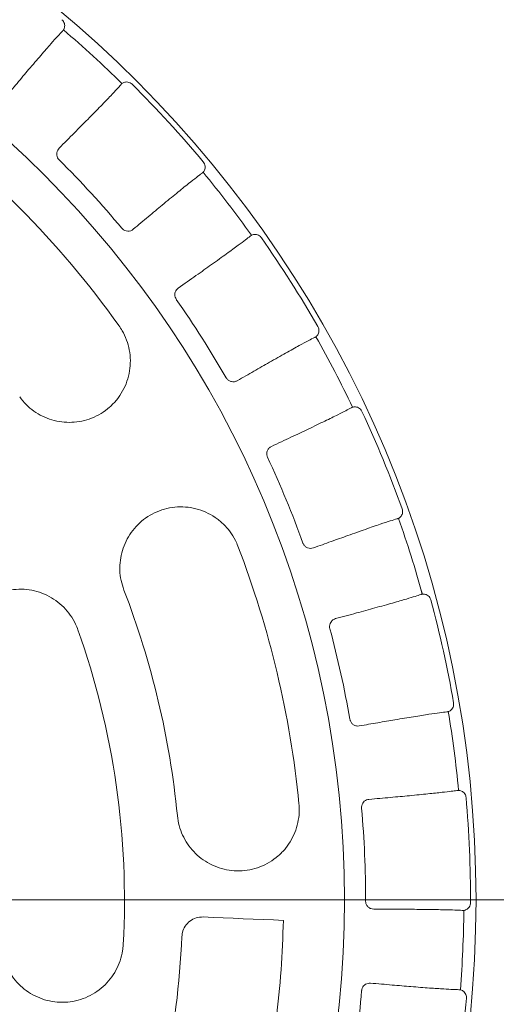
# Model space of a CAD drawing. Header units: centimetres. Extents: x -9388 to 91680, y -1419244 to 50347.
# Tile 179 of 183: x 54831 to 54890, y -681960 to -681839. Entities that reach past the tile are written whole.
import ezdxf

# ---------------------------------------------------------------- set-up
doc = ezdxf.new("R2010")
doc.units = ezdxf.units.CM
doc.layers.add('Q_kd_wpusty', color=7, linetype='Continuous', lineweight=15, true_color=0x009901)

# ---------------------------------------------------------------- blocks, each defined once
blk = doc.blocks.new('A$C674D9795')
at = {"layer": 'Q_kd_wpusty', "linetype": 'Continuous', "ltscale": 0.5}
blk.add_line((0.5, 0), (25, 0), dxfattribs=at)
blk.add_line((0.5, 0), (25, 0), dxfattribs=at)
at = {"layer": 'Q_kd_wpusty', "linetype": 'Continuous'}
for p, q in [((10.84, -0.21), (10.963, -0.215)), ((10.84, -0.21), (10.963, -0.215)), ((10.963, -0.215), (11.087, -0.22)), ((10.963, -0.215), (11.087, -0.22)), ((11.087, -0.22), (11.21, -0.225)), ((11.087, -0.22), (11.21, -0.225)), ((11.21, -0.225), (11.333, -0.231)), ((11.21, -0.225), (11.333, -0.231)), ((11.333, -0.231), (11.456, -0.236)), ((11.333, -0.231), (11.456, -0.236)), ((11.456, -0.236), (11.579, -0.241)), ((11.456, -0.236), (11.579, -0.241)), ((11.579, -0.241), (11.702, -0.246)), ((11.579, -0.241), (11.702, -0.246)), ((11.702, -0.246), (11.825, -0.251)), ((11.702, -0.246), (11.825, -0.251))]:
    blk.add_line(p, q, dxfattribs=at)
for radius in [25, 25, 14.191, 14.191, 12.574, 12.574]:
    blk.add_circle((0, 0), radius, dxfattribs=at)
for radius, start, end in [(14.042, 45.4941, 49.4706), (14.042, 45.494, 49.4707), (14.042, 45.4941, 49.4706), (14.042, 45.494, 49.4707), (14.124, 39.8629, 45.1018), (14.124, 39.8629, 45.1018), (12.074, 35.6989, 53.6989), (12.074, 35.6989, 53.6989), (12.835, 39.9408, 45.0239), (12.835, 39.9408, 45.0239), (14.042, 35.4941, 39.4706), (14.042, 35.4941, 39.4706), (14.042, 35.494, 39.4707), (14.042, 35.494, 39.4707), (14.124, 29.8629, 35.1018), (14.124, 29.8629, 35.1018), (12.835, 29.9408, 35.0239), (12.835, 29.9408, 35.0239), (14.042, 25.4941, 29.4706), (14.042, 25.494, 29.4707), (14.042, 25.4941, 29.4706), (14.042, 25.494, 29.4707), (14.124, 19.8629, 25.1018), (14.124, 19.8629, 25.1018), (12.835, 19.9408, 25.0239), (12.835, 19.9408, 25.0239), (14.042, 15.494, 19.4707), (14.042, 15.494, 19.4707), (14.042, 15.4941, 19.4706), (14.042, 15.4941, 19.4706), (12.074, 5.6068, 21.0679), (12.074, 5.6068, 21.0679), (10.574, 5.6068, 21.0679), (10.574, 5.6068, 21.0679), (14.124, 9.8629, 15.1018), (14.124, 9.8629, 15.1018), (9.874, 356.8174, 19.6025), (9.874, 356.8174, 19.6025), (12.835, 9.9408, 15.0239), (12.835, 9.9408, 15.0239), (14.042, 5.4941, 9.4706), (14.042, 5.4941, 9.4706), (14.042, 5.494, 9.4707), (14.042, 5.494, 9.4707), (14.124, 359.8629, 5.1018), (14.124, 359.8629, 5.1018), (12.835, 359.9408, 5.0239), (12.835, 359.9408, 5.0239), (14.042, 355.4941, 359.4706), (14.042, 355.4941, 359.4706), (14.042, 355.494, 359.4707), (14.042, 355.494, 359.4707), (10.588, 348.2071, 357.5676), (10.588, 348.2071, 357.5676), (12.835, 349.9408, 355.0239), (12.835, 349.9408, 355.0239), (14.124, 349.8629, 355.1018), (14.124, 349.8629, 355.1018)]:
    blk.add_arc((0, 0), radius, start, end, dxfattribs=at)
for points, knots in [([(9.105, 10.798), (9.112, 10.791), (9.126, 10.777), (9.137, 10.75), (9.141, 10.724), (9.138, 10.701), (9.132, 10.683), (9.127, 10.675), (9.125, 10.673), (9.125, 10.673)], [0, 0, 0, 0, 0.149283, 0.298683, 0.44526, 0.592081, 0.755032, 0.952729, 1, 1, 1, 1]), ([(9.105, 10.798), (9.112, 10.791), (9.126, 10.777), (9.137, 10.75), (9.141, 10.724), (9.138, 10.701), (9.132, 10.683), (9.127, 10.675), (9.125, 10.673), (9.125, 10.673)], [0, 0, 0, 0, 0.149283, 0.298683, 0.44526, 0.592081, 0.755032, 0.952729, 1, 1, 1, 1]), ([(8.402, 9.835), (8.454, 9.897), (8.558, 10.021), (8.709, 10.199), (8.852, 10.366), (8.971, 10.503), (9.061, 10.604), (9.095, 10.639), (9.112, 10.658)], [0, 0, 0, 0, 0.148796, 0.300468, 0.48122, 0.667215, 0.831652, 1, 1, 1, 1]), ([(8.402, 9.835), (8.454, 9.897), (8.558, 10.021), (8.709, 10.199), (8.852, 10.366), (8.971, 10.503), (9.061, 10.604), (9.095, 10.639), (9.112, 10.658)], [0, 0, 0, 0, 0.148796, 0.300468, 0.48122, 0.667215, 0.831652, 1, 1, 1, 1]), ([(9.125, 10.673), (9.125, 10.673), (9.125, 10.673), (9.125, 10.673), (9.125, 10.673), (9.125, 10.673), (9.125, 10.673)], [0, 0, 0, 0, 1, 1, 1, 1.000004, 1.000004, 1.000004, 1.000004]), ([(9.125, 10.673), (9.125, 10.673), (9.125, 10.673), (9.125, 10.673), (9.125, 10.673), (9.125, 10.673), (9.125, 10.673)], [0, 0, 0, 0, 1, 1, 1, 1.000004, 1.000004, 1.000004, 1.000004]), ([(9.843, 10.015), (9.846, 10.017), (9.852, 10.021), (9.874, 10.031), (9.901, 10.035), (9.929, 10.031), (9.953, 10.02), (9.965, 10.009), (9.97, 10.005)], [0, 0, 0, 0, 0.258468, 0.444786, 0.600485, 0.756653, 0.902488, 1, 1, 1, 1]), ([(9.843, 10.015), (9.846, 10.017), (9.852, 10.021), (9.874, 10.031), (9.901, 10.035), (9.929, 10.031), (9.953, 10.02), (9.965, 10.009), (9.97, 10.005)], [0, 0, 0, 0, 0.258468, 0.444786, 0.600485, 0.756653, 0.902488, 1, 1, 1, 1]), ([(9.829, 10), (9.815, 9.984), (9.786, 9.951), (9.704, 9.863), (9.586, 9.742), (9.434, 9.586), (9.261, 9.412), (9.135, 9.285), (9.071, 9.221)], [0, 0, 0, 0, 0.149732, 0.302395, 0.483165, 0.669178, 0.832668, 1, 1, 1, 1]), ([(9.829, 10), (9.815, 9.984), (9.786, 9.951), (9.704, 9.863), (9.586, 9.742), (9.434, 9.586), (9.261, 9.412), (9.135, 9.285), (9.071, 9.221)], [0, 0, 0, 0, 0.149732, 0.302395, 0.483165, 0.669178, 0.832668, 1, 1, 1, 1]), ([(9.843, 10.014), (9.843, 10.014), (9.843, 10.014), (9.843, 10.015), (9.843, 10.015), (9.843, 10.014), (9.843, 10.014)], [0, 0, 0, 0, 1, 1, 1, 1.000004, 1.000004, 1.000004, 1.000004]), ([(9.843, 10.014), (9.843, 10.014), (9.843, 10.014), (9.843, 10.015), (9.843, 10.015), (9.843, 10.014), (9.843, 10.014)], [0, 0, 0, 0, 1, 1, 1, 1.000004, 1.000004, 1.000004, 1.000004]), ([(9.072, 9.079), (9.065, 9.088), (9.051, 9.104), (9.042, 9.135), (9.042, 9.167), (9.052, 9.198), (9.065, 9.214), (9.071, 9.221)], [0, 0, 0, 0, 0.193212, 0.386197, 0.585284, 0.798595, 1, 1, 1, 1]), ([(9.072, 9.079), (9.065, 9.088), (9.051, 9.104), (9.042, 9.135), (9.042, 9.167), (9.052, 9.198), (9.065, 9.214), (9.071, 9.221)], [0, 0, 0, 0, 0.193212, 0.386197, 0.585284, 0.798595, 1, 1, 1, 1]), ([(10.842, 9.053), (10.847, 9.045), (10.859, 9.029), (10.865, 9), (10.864, 8.974), (10.857, 8.952), (10.848, 8.935), (10.842, 8.928), (10.84, 8.927), (10.84, 8.926)], [0, 0, 0, 0, 0.14928, 0.298682, 0.44526, 0.592082, 0.755033, 0.952729, 1, 1, 1, 1]), ([(10.842, 9.053), (10.847, 9.045), (10.859, 9.029), (10.865, 9), (10.864, 8.974), (10.857, 8.952), (10.848, 8.935), (10.842, 8.928), (10.84, 8.927), (10.84, 8.926)], [0, 0, 0, 0, 0.14928, 0.298682, 0.44526, 0.592082, 0.755033, 0.952729, 1, 1, 1, 1]), ([(9.982, 8.227), (10.044, 8.279), (10.17, 8.385), (10.35, 8.534), (10.52, 8.674), (10.66, 8.787), (10.765, 8.87), (10.804, 8.899), (10.824, 8.913)], [0, 0, 0, 0, 0.150333, 0.303635, 0.484387, 0.670381, 0.83329, 1, 1, 1, 1]), ([(9.982, 8.227), (10.044, 8.279), (10.17, 8.385), (10.35, 8.534), (10.52, 8.674), (10.66, 8.787), (10.765, 8.87), (10.804, 8.899), (10.824, 8.913)], [0, 0, 0, 0, 0.150333, 0.303635, 0.484387, 0.670381, 0.83329, 1, 1, 1, 1]), ([(10.84, 8.926), (10.84, 8.926), (10.84, 8.926), (10.839, 8.926), (10.839, 8.926), (10.84, 8.926), (10.84, 8.926)], [0, 0, 0, 0, 1, 1, 1, 1.000004, 1.000004, 1.000004, 1.000004]), ([(10.84, 8.926), (10.84, 8.926), (10.84, 8.926), (10.839, 8.926), (10.839, 8.926), (10.84, 8.926), (10.84, 8.926)], [0, 0, 0, 0, 1, 1, 1, 1.000004, 1.000004, 1.000004, 1.000004]), ([(9.982, 8.227), (9.972, 8.22), (9.952, 8.207), (9.915, 8.202), (9.879, 8.209), (9.854, 8.225), (9.844, 8.237), (9.841, 8.24)], [0, 0, 0, 0, 0.240565, 0.481597, 0.7087, 0.916757, 1, 1, 1, 1]), ([(9.982, 8.227), (9.972, 8.22), (9.952, 8.207), (9.915, 8.202), (9.879, 8.209), (9.854, 8.225), (9.844, 8.237), (9.841, 8.24)], [0, 0, 0, 0, 0.240565, 0.481597, 0.7087, 0.916757, 1, 1, 1, 1]), ([(11.416, 8.141), (11.399, 8.128), (11.365, 8.1), (11.269, 8.029), (11.132, 7.929), (10.955, 7.802), (10.755, 7.66), (10.609, 7.558), (10.535, 7.506)], [0, 0, 0, 0, 0.149732, 0.302395, 0.483165, 0.669178, 0.832668, 1, 1, 1, 1]), ([(11.416, 8.141), (11.399, 8.128), (11.365, 8.1), (11.269, 8.029), (11.132, 7.929), (10.955, 7.802), (10.755, 7.66), (10.609, 7.558), (10.535, 7.506)], [0, 0, 0, 0, 0.149732, 0.302395, 0.483165, 0.669178, 0.832668, 1, 1, 1, 1]), ([(11.432, 8.153), (11.433, 8.153), (11.433, 8.153), (11.433, 8.153), (11.433, 8.153), (11.432, 8.153), (11.432, 8.153)], [0, 0, 0, 0, 1, 1, 1, 1.000004, 1.000004, 1.000004, 1.000004]), ([(11.432, 8.153), (11.433, 8.153), (11.433, 8.153), (11.433, 8.153), (11.433, 8.153), (11.432, 8.153), (11.432, 8.153)], [0, 0, 0, 0, 1, 1, 1, 1.000004, 1.000004, 1.000004, 1.000004]), ([(11.433, 8.153), (11.436, 8.155), (11.442, 8.158), (11.466, 8.164), (11.493, 8.163), (11.52, 8.155), (11.542, 8.139), (11.552, 8.127), (11.556, 8.122)], [0, 0, 0, 0, 0.258468, 0.444789, 0.600485, 0.756653, 0.902491, 1, 1, 1, 1]), ([(11.433, 8.153), (11.436, 8.155), (11.442, 8.158), (11.466, 8.164), (11.493, 8.163), (11.52, 8.155), (11.542, 8.139), (11.552, 8.127), (11.556, 8.122)], [0, 0, 0, 0, 0.258468, 0.444789, 0.600485, 0.756653, 0.902491, 1, 1, 1, 1]), ([(10.511, 7.366), (10.505, 7.375), (10.495, 7.394), (10.491, 7.426), (10.496, 7.458), (10.511, 7.486), (10.527, 7.5), (10.535, 7.506)], [0, 0, 0, 0, 0.193211, 0.386198, 0.585284, 0.798598, 1, 1, 1, 1]), ([(10.511, 7.366), (10.505, 7.375), (10.495, 7.394), (10.491, 7.426), (10.496, 7.458), (10.511, 7.486), (10.527, 7.5), (10.535, 7.506)], [0, 0, 0, 0, 0.193211, 0.386198, 0.585284, 0.798598, 1, 1, 1, 1]), ([(8.587, 6.17), (8.613, 6.138), (8.664, 6.073), (8.76, 5.994), (8.866, 5.931), (8.982, 5.886), (9.103, 5.86), (9.228, 5.855), (9.352, 5.871), (9.473, 5.907), (9.588, 5.964), (9.692, 6.04), (9.782, 6.134), (9.855, 6.242), (9.908, 6.361), (9.94, 6.488), (9.95, 6.618), (9.937, 6.746), (9.903, 6.869), (9.857, 6.969), (9.819, 7.025), (9.805, 7.046)], [0, 0, 0, 0, 0.051863, 0.103728, 0.155562, 0.2074, 0.259905, 0.312417, 0.366222, 0.42003, 0.475168, 0.530307, 0.586182, 0.642052, 0.697703, 0.753346, 0.807845, 0.862337, 0.915375, 0.968411, 1, 1, 1, 1]), ([(8.587, 6.17), (8.613, 6.138), (8.664, 6.073), (8.76, 5.994), (8.866, 5.931), (8.982, 5.886), (9.103, 5.86), (9.228, 5.855), (9.352, 5.871), (9.473, 5.907), (9.588, 5.964), (9.692, 6.04), (9.782, 6.134), (9.855, 6.242), (9.908, 6.361), (9.94, 6.488), (9.95, 6.618), (9.937, 6.746), (9.903, 6.869), (9.857, 6.969), (9.819, 7.025), (9.805, 7.046)], [0, 0, 0, 0, 0.051863, 0.103728, 0.155562, 0.2074, 0.259905, 0.312417, 0.366222, 0.42003, 0.475168, 0.530307, 0.586182, 0.642052, 0.697703, 0.753346, 0.807845, 0.862337, 0.915375, 0.968411, 1, 1, 1, 1]), ([(12.249, 7.033), (12.253, 7.024), (12.261, 7.006), (12.263, 6.977), (12.257, 6.951), (12.247, 6.93), (12.235, 6.916), (12.228, 6.91), (12.226, 6.909), (12.225, 6.908)], [0, 0, 0, 0, 0.149279, 0.298681, 0.445257, 0.59208, 0.755032, 0.952728, 1, 1, 1, 1]), ([(12.249, 7.033), (12.253, 7.024), (12.261, 7.006), (12.263, 6.977), (12.257, 6.951), (12.247, 6.93), (12.235, 6.916), (12.228, 6.91), (12.226, 6.909), (12.225, 6.908)], [0, 0, 0, 0, 0.149279, 0.298681, 0.445257, 0.59208, 0.755032, 0.952728, 1, 1, 1, 1]), ([(11.259, 6.369), (11.328, 6.408), (11.468, 6.489), (11.669, 6.604), (11.861, 6.712), (12.02, 6.8), (12.14, 6.865), (12.185, 6.887), (12.207, 6.898)], [0, 0, 0, 0, 0.147689, 0.298189, 0.478942, 0.664937, 0.830472, 1, 1, 1, 1]), ([(11.259, 6.369), (11.328, 6.408), (11.468, 6.489), (11.669, 6.604), (11.861, 6.712), (12.02, 6.8), (12.14, 6.865), (12.185, 6.887), (12.207, 6.898)], [0, 0, 0, 0, 0.147689, 0.298189, 0.478942, 0.664937, 0.830472, 1, 1, 1, 1]), ([(12.225, 6.908), (12.225, 6.908), (12.225, 6.908), (12.225, 6.908), (12.225, 6.908), (12.225, 6.908), (12.225, 6.908)], [0, 0, 0, 0, 1, 1, 1, 1.000004, 1.000004, 1.000004, 1.000004]), ([(12.225, 6.908), (12.225, 6.908), (12.225, 6.908), (12.225, 6.908), (12.225, 6.908), (12.225, 6.908), (12.225, 6.908)], [0, 0, 0, 0, 1, 1, 1, 1.000004, 1.000004, 1.000004, 1.000004]), ([(11.259, 6.369), (11.248, 6.364), (11.226, 6.354), (11.188, 6.355), (11.155, 6.369), (11.133, 6.389), (11.124, 6.402), (11.122, 6.406)], [0, 0, 0, 0, 0.240566, 0.481598, 0.708701, 0.91676, 1, 1, 1, 1]), ([(11.259, 6.369), (11.248, 6.364), (11.226, 6.354), (11.188, 6.355), (11.155, 6.369), (11.133, 6.389), (11.124, 6.402), (11.122, 6.406)], [0, 0, 0, 0, 0.240566, 0.481598, 0.708701, 0.91676, 1, 1, 1, 1]), ([(12.674, 6.044), (12.675, 6.044), (12.675, 6.044), (12.675, 6.044), (12.675, 6.044), (12.674, 6.044), (12.674, 6.044)], [0, 0, 0, 0, 1, 1, 1, 1.000004, 1.000004, 1.000004, 1.000004]), ([(12.674, 6.044), (12.675, 6.044), (12.675, 6.044), (12.675, 6.044), (12.675, 6.044), (12.674, 6.044), (12.674, 6.044)], [0, 0, 0, 0, 1, 1, 1, 1.000004, 1.000004, 1.000004, 1.000004]), ([(12.675, 6.044), (12.679, 6.045), (12.685, 6.048), (12.71, 6.049), (12.736, 6.044), (12.761, 6.03), (12.78, 6.012), (12.787, 5.998), (12.79, 5.992)], [0, 0, 0, 0, 0.258468, 0.444789, 0.600483, 0.756654, 0.902486, 1, 1, 1, 1]), ([(12.675, 6.044), (12.679, 6.045), (12.685, 6.048), (12.71, 6.049), (12.736, 6.044), (12.761, 6.03), (12.78, 6.012), (12.787, 5.998), (12.79, 5.992)], [0, 0, 0, 0, 0.258468, 0.444789, 0.600483, 0.756654, 0.902486, 1, 1, 1, 1]), ([(12.656, 6.035), (12.637, 6.025), (12.599, 6.004), (12.492, 5.95), (12.34, 5.876), (12.144, 5.781), (11.922, 5.676), (11.76, 5.601), (11.678, 5.563)], [0, 0, 0, 0, 0.149732, 0.302395, 0.483165, 0.669178, 0.832668, 1, 1, 1, 1]), ([(12.656, 6.035), (12.637, 6.025), (12.599, 6.004), (12.492, 5.95), (12.34, 5.876), (12.144, 5.781), (11.922, 5.676), (11.76, 5.601), (11.678, 5.563)], [0, 0, 0, 0, 0.149732, 0.302395, 0.483165, 0.669178, 0.832668, 1, 1, 1, 1]), ([(11.63, 5.429), (11.626, 5.439), (11.619, 5.459), (11.621, 5.492), (11.632, 5.522), (11.652, 5.547), (11.669, 5.558), (11.678, 5.563)], [0, 0, 0, 0, 0.193212, 0.386196, 0.585283, 0.798594, 1, 1, 1, 1]), ([(11.63, 5.429), (11.626, 5.439), (11.619, 5.459), (11.621, 5.492), (11.632, 5.522), (11.652, 5.547), (11.669, 5.558), (11.678, 5.563)], [0, 0, 0, 0, 0.193212, 0.386196, 0.585283, 0.798594, 1, 1, 1, 1]), ([(9.867, 3.801), (9.854, 3.84), (9.828, 3.919), (9.814, 4.043), (9.82, 4.166), (9.845, 4.287), (9.891, 4.402), (9.955, 4.51), (10.036, 4.605), (10.133, 4.687), (10.243, 4.751), (10.364, 4.797), (10.492, 4.821), (10.622, 4.823), (10.751, 4.802), (10.875, 4.759), (10.988, 4.696), (11.089, 4.615), (11.173, 4.519), (11.231, 4.426), (11.257, 4.364), (11.267, 4.34)], [0, 0, 0, 0, 0.051863, 0.103729, 0.155562, 0.2074, 0.259905, 0.312418, 0.366222, 0.420031, 0.475168, 0.530307, 0.586182, 0.642052, 0.697703, 0.753347, 0.807845, 0.862337, 0.915376, 0.968411, 1, 1, 1, 1]), ([(9.867, 3.801), (9.854, 3.84), (9.828, 3.919), (9.814, 4.043), (9.82, 4.166), (9.845, 4.287), (9.891, 4.402), (9.955, 4.51), (10.036, 4.605), (10.133, 4.687), (10.243, 4.751), (10.364, 4.797), (10.492, 4.821), (10.622, 4.823), (10.751, 4.802), (10.875, 4.759), (10.988, 4.696), (11.089, 4.615), (11.173, 4.519), (11.231, 4.426), (11.257, 4.364), (11.267, 4.34)], [0, 0, 0, 0, 0.051863, 0.103729, 0.155562, 0.2074, 0.259905, 0.312418, 0.366222, 0.420031, 0.475168, 0.530307, 0.586182, 0.642052, 0.697703, 0.753347, 0.807845, 0.862337, 0.915376, 0.968411, 1, 1, 1, 1]), ([(13.284, 4.799), (13.287, 4.789), (13.292, 4.77), (13.288, 4.741), (13.278, 4.717), (13.264, 4.699), (13.25, 4.686), (13.242, 4.682), (13.24, 4.681), (13.239, 4.681)], [0, 0, 0, 0, 0.149279, 0.298682, 0.445258, 0.59208, 0.755032, 0.952729, 1, 1, 1, 1]), ([(13.284, 4.799), (13.287, 4.789), (13.292, 4.77), (13.288, 4.741), (13.278, 4.717), (13.264, 4.699), (13.25, 4.686), (13.242, 4.682), (13.24, 4.681), (13.239, 4.681)], [0, 0, 0, 0, 0.149279, 0.298682, 0.445258, 0.59208, 0.755032, 0.952729, 1, 1, 1, 1]), ([(12.194, 4.317), (12.268, 4.344), (12.417, 4.398), (12.634, 4.475), (12.841, 4.549), (13.015, 4.609), (13.147, 4.652), (13.195, 4.667), (13.22, 4.674)], [0, 0, 0, 0, 0.145541, 0.29377, 0.474523, 0.660519, 0.828184, 1, 1, 1, 1]), ([(12.194, 4.317), (12.268, 4.344), (12.417, 4.398), (12.634, 4.475), (12.841, 4.549), (13.015, 4.609), (13.147, 4.652), (13.195, 4.667), (13.22, 4.674)], [0, 0, 0, 0, 0.145541, 0.29377, 0.474523, 0.660519, 0.828184, 1, 1, 1, 1]), ([(13.239, 4.681), (13.239, 4.681), (13.239, 4.68), (13.239, 4.68), (13.239, 4.68), (13.239, 4.681), (13.239, 4.681)], [0, 0, 0, 0, 1, 1, 1, 1.000004, 1.000004, 1.000004, 1.000004]), ([(13.239, 4.681), (13.239, 4.681), (13.239, 4.68), (13.239, 4.68), (13.239, 4.68), (13.239, 4.681), (13.239, 4.681)], [0, 0, 0, 0, 1, 1, 1, 1.000004, 1.000004, 1.000004, 1.000004]), ([(12.194, 4.317), (12.182, 4.314), (12.159, 4.308), (12.122, 4.316), (12.091, 4.335), (12.073, 4.358), (12.067, 4.373), (12.065, 4.377)], [0, 0, 0, 0, 0.240567, 0.481597, 0.708704, 0.916759, 1, 1, 1, 1]), ([(12.194, 4.317), (12.182, 4.314), (12.159, 4.308), (12.122, 4.316), (12.091, 4.335), (12.073, 4.358), (12.067, 4.373), (12.065, 4.377)], [0, 0, 0, 0, 0.240567, 0.481597, 0.708704, 0.916759, 1, 1, 1, 1]), ([(7.889, 2.809), (7.877, 2.849), (7.853, 2.929), (7.842, 3.054), (7.851, 3.178), (7.881, 3.3), (7.93, 3.415), (7.998, 3.52), (8.083, 3.613), (8.183, 3.692), (8.295, 3.752), (8.416, 3.793), (8.544, 3.813), (8.673, 3.811), (8.8, 3.786), (8.921, 3.741), (9.032, 3.675), (9.13, 3.593), (9.211, 3.495), (9.268, 3.4), (9.293, 3.337), (9.302, 3.313)], [0, 0, 0, 0, 0.05251, 0.105021, 0.15751, 0.210003, 0.262947, 0.315895, 0.369663, 0.423434, 0.478083, 0.532733, 0.587819, 0.642903, 0.697838, 0.75277, 0.806961, 0.861149, 0.914416, 0.967682, 1, 1, 1, 1]), ([(7.889, 2.809), (7.877, 2.849), (7.853, 2.929), (7.842, 3.054), (7.851, 3.178), (7.881, 3.3), (7.93, 3.415), (7.998, 3.52), (8.083, 3.613), (8.183, 3.692), (8.295, 3.752), (8.416, 3.793), (8.544, 3.813), (8.673, 3.811), (8.8, 3.786), (8.921, 3.741), (9.032, 3.675), (9.13, 3.593), (9.211, 3.495), (9.268, 3.4), (9.293, 3.337), (9.302, 3.313)], [0, 0, 0, 0, 0.05251, 0.105021, 0.15751, 0.210003, 0.262947, 0.315895, 0.369663, 0.423434, 0.478083, 0.532733, 0.587819, 0.642903, 0.697838, 0.75277, 0.806961, 0.861149, 0.914416, 0.967682, 1, 1, 1, 1]), ([(13.512, 3.746), (13.492, 3.739), (13.45, 3.725), (13.335, 3.69), (13.173, 3.643), (12.963, 3.585), (12.726, 3.52), (12.554, 3.474), (12.467, 3.45)], [0, 0, 0, 0, 0.149732, 0.302395, 0.483165, 0.669178, 0.832668, 1, 1, 1, 1]), ([(13.512, 3.746), (13.492, 3.739), (13.45, 3.725), (13.335, 3.69), (13.173, 3.643), (12.963, 3.585), (12.726, 3.52), (12.554, 3.474), (12.467, 3.45)], [0, 0, 0, 0, 0.149732, 0.302395, 0.483165, 0.669178, 0.832668, 1, 1, 1, 1]), ([(13.531, 3.751), (13.532, 3.751), (13.532, 3.751), (13.532, 3.751), (13.532, 3.751), (13.531, 3.751), (13.531, 3.751)], [0, 0, 0, 0, 1, 1, 1, 1.000004, 1.000004, 1.000004, 1.000004]), ([(13.531, 3.751), (13.532, 3.751), (13.532, 3.751), (13.532, 3.751), (13.532, 3.751), (13.531, 3.751), (13.531, 3.751)], [0, 0, 0, 0, 1, 1, 1, 1.000004, 1.000004, 1.000004, 1.000004]), ([(13.532, 3.751), (13.536, 3.752), (13.543, 3.753), (13.567, 3.75), (13.592, 3.74), (13.614, 3.723), (13.629, 3.701), (13.635, 3.686), (13.637, 3.68)], [0, 0, 0, 0, 0.258469, 0.444791, 0.600485, 0.756655, 0.902489, 1, 1, 1, 1]), ([(13.532, 3.751), (13.536, 3.752), (13.543, 3.753), (13.567, 3.75), (13.592, 3.74), (13.614, 3.723), (13.629, 3.701), (13.635, 3.686), (13.637, 3.68)], [0, 0, 0, 0, 0.258469, 0.444791, 0.600485, 0.756655, 0.902489, 1, 1, 1, 1]), ([(12.396, 3.327), (12.394, 3.338), (12.391, 3.359), (12.398, 3.39), (12.414, 3.418), (12.438, 3.44), (12.457, 3.447), (12.467, 3.45)], [0, 0, 0, 0, 0.19321, 0.386195, 0.585283, 0.798593, 1, 1, 1, 1]), ([(12.396, 3.327), (12.394, 3.338), (12.391, 3.359), (12.398, 3.39), (12.414, 3.418), (12.438, 3.44), (12.457, 3.447), (12.467, 3.45)], [0, 0, 0, 0, 0.19321, 0.386195, 0.585283, 0.798593, 1, 1, 1, 1]), ([(13.916, 2.419), (13.916, 2.41), (13.918, 2.39), (13.91, 2.362), (13.896, 2.34), (13.879, 2.324), (13.862, 2.314), (13.854, 2.311), (13.851, 2.311), (13.851, 2.311)], [0, 0, 0, 0, 0.149281, 0.298681, 0.445258, 0.59208, 0.755032, 0.952728, 1, 1, 1, 1]), ([(13.916, 2.419), (13.916, 2.41), (13.918, 2.39), (13.91, 2.362), (13.896, 2.34), (13.879, 2.324), (13.862, 2.314), (13.854, 2.311), (13.851, 2.311), (13.851, 2.311)], [0, 0, 0, 0, 0.149281, 0.298681, 0.445258, 0.59208, 0.755032, 0.952728, 1, 1, 1, 1]), ([(12.758, 2.134), (12.835, 2.147), (12.989, 2.174), (13.215, 2.213), (13.432, 2.249), (13.615, 2.278), (13.754, 2.298), (13.805, 2.304), (13.831, 2.307)], [0, 0, 0, 0, 0.143659, 0.289899, 0.470653, 0.65665, 0.826176, 1, 1, 1, 1]), ([(12.758, 2.134), (12.835, 2.147), (12.989, 2.174), (13.215, 2.213), (13.432, 2.249), (13.615, 2.278), (13.754, 2.298), (13.805, 2.304), (13.831, 2.307)], [0, 0, 0, 0, 0.143659, 0.289899, 0.470653, 0.65665, 0.826176, 1, 1, 1, 1]), ([(13.851, 2.311), (13.851, 2.31), (13.85, 2.31), (13.85, 2.31), (13.85, 2.31), (13.851, 2.311), (13.851, 2.311)], [0, 0, 0, 0, 1, 1, 1, 1.000004, 1.000004, 1.000004, 1.000004]), ([(13.851, 2.311), (13.851, 2.31), (13.85, 2.31), (13.85, 2.31), (13.85, 2.31), (13.851, 2.311), (13.851, 2.311)], [0, 0, 0, 0, 1, 1, 1, 1.000004, 1.000004, 1.000004, 1.000004]), ([(12.758, 2.134), (12.746, 2.133), (12.722, 2.131), (12.687, 2.145), (12.66, 2.17), (12.647, 2.196), (12.643, 2.211), (12.642, 2.216)], [0, 0, 0, 0, 0.240567, 0.481599, 0.708702, 0.916759, 1, 1, 1, 1]), ([(12.758, 2.134), (12.746, 2.133), (12.722, 2.131), (12.687, 2.145), (12.66, 2.17), (12.647, 2.196), (12.643, 2.211), (12.642, 2.216)], [0, 0, 0, 0, 0.240567, 0.481599, 0.708702, 0.916759, 1, 1, 1, 1]), ([(13.957, 1.342), (13.936, 1.339), (13.892, 1.333), (13.773, 1.319), (13.605, 1.301), (13.389, 1.279), (13.144, 1.257), (12.966, 1.241), (12.876, 1.233)], [0, 0, 0, 0, 0.149732, 0.302395, 0.483165, 0.669178, 0.832668, 1, 1, 1, 1]), ([(13.957, 1.342), (13.936, 1.339), (13.892, 1.333), (13.773, 1.319), (13.605, 1.301), (13.389, 1.279), (13.144, 1.257), (12.966, 1.241), (12.876, 1.233)], [0, 0, 0, 0, 0.149732, 0.302395, 0.483165, 0.669178, 0.832668, 1, 1, 1, 1]), ([(13.977, 1.344), (13.977, 1.344), (13.977, 1.344), (13.978, 1.344), (13.978, 1.344), (13.977, 1.344), (13.977, 1.344)], [0, 0, 0, 0, 1, 1, 1, 1.000004, 1.000004, 1.000004, 1.000004]), ([(13.977, 1.344), (13.977, 1.344), (13.977, 1.344), (13.978, 1.344), (13.978, 1.344), (13.977, 1.344), (13.977, 1.344)], [0, 0, 0, 0, 1, 1, 1, 1.000004, 1.000004, 1.000004, 1.000004]), ([(13.978, 1.344), (13.982, 1.344), (13.989, 1.344), (14.012, 1.337), (14.035, 1.323), (14.054, 1.302), (14.065, 1.278), (14.067, 1.262), (14.068, 1.256)], [0, 0, 0, 0, 0.258467, 0.44479, 0.600487, 0.756654, 0.902488, 1, 1, 1, 1]), ([(13.978, 1.344), (13.982, 1.344), (13.989, 1.344), (14.012, 1.337), (14.035, 1.323), (14.054, 1.302), (14.065, 1.278), (14.067, 1.262), (14.068, 1.256)], [0, 0, 0, 0, 0.258467, 0.44479, 0.600487, 0.756654, 0.902488, 1, 1, 1, 1]), ([(12.786, 1.124), (12.786, 1.135), (12.786, 1.156), (12.798, 1.186), (12.819, 1.211), (12.846, 1.228), (12.867, 1.231), (12.876, 1.233)], [0, 0, 0, 0, 0.193211, 0.386196, 0.585281, 0.798593, 1, 1, 1, 1]), ([(12.786, 1.124), (12.786, 1.135), (12.786, 1.156), (12.798, 1.186), (12.819, 1.211), (12.846, 1.228), (12.867, 1.231), (12.876, 1.233)], [0, 0, 0, 0, 0.193211, 0.386196, 0.585281, 0.798593, 1, 1, 1, 1]), ([(10.524, 1.033), (10.53, 0.992), (10.542, 0.91), (10.585, 0.794), (10.645, 0.686), (10.722, 0.589), (10.814, 0.506), (10.92, 0.439), (11.035, 0.391), (11.158, 0.361), (11.286, 0.353), (11.414, 0.367), (11.539, 0.402), (11.657, 0.459), (11.763, 0.536), (11.854, 0.629), (11.927, 0.737), (11.98, 0.854), (12.012, 0.978), (12.023, 1.087), (12.018, 1.155), (12.016, 1.18)], [0, 0, 0, 0, 0.051863, 0.103729, 0.155562, 0.2074, 0.259905, 0.312418, 0.366222, 0.420031, 0.475168, 0.530307, 0.586181, 0.642052, 0.697703, 0.753346, 0.807845, 0.862337, 0.915376, 0.968411, 1, 1, 1, 1]), ([(10.524, 1.033), (10.53, 0.992), (10.542, 0.91), (10.585, 0.794), (10.645, 0.686), (10.722, 0.589), (10.814, 0.506), (10.92, 0.439), (11.035, 0.391), (11.158, 0.361), (11.286, 0.353), (11.414, 0.367), (11.539, 0.402), (11.657, 0.459), (11.763, 0.536), (11.854, 0.629), (11.927, 0.737), (11.98, 0.854), (12.012, 0.978), (12.023, 1.087), (12.018, 1.155), (12.016, 1.18)], [0, 0, 0, 0, 0.051863, 0.103729, 0.155562, 0.2074, 0.259905, 0.312418, 0.366222, 0.420031, 0.475168, 0.530307, 0.586181, 0.642052, 0.697703, 0.753346, 0.807845, 0.862337, 0.915376, 0.968411, 1, 1, 1, 1]), ([(12.935, -0.114), (12.923, -0.113), (12.899, -0.11), (12.867, -0.09), (12.845, -0.061), (12.836, -0.034), (12.835, -0.018), (12.835, -0.013)], [0, 0, 0, 0, 0.240566, 0.481601, 0.708704, 0.916759, 1, 1, 1, 1]), ([(12.935, -0.114), (12.923, -0.113), (12.899, -0.11), (12.867, -0.09), (12.845, -0.061), (12.836, -0.034), (12.835, -0.018), (12.835, -0.013)], [0, 0, 0, 0, 0.240566, 0.481601, 0.708704, 0.916759, 1, 1, 1, 1]), ([(12.935, -0.114), (13.012, -0.114), (13.167, -0.114), (13.394, -0.115), (13.614, -0.118), (13.801, -0.121), (13.943, -0.125), (13.995, -0.128), (14.021, -0.129)], [0, 0, 0, 0, 0.141894, 0.286274, 0.467028, 0.653025, 0.824295, 1, 1, 1, 1]), ([(12.935, -0.114), (13.012, -0.114), (13.167, -0.114), (13.394, -0.115), (13.614, -0.118), (13.801, -0.121), (13.943, -0.125), (13.995, -0.128), (14.021, -0.129)], [0, 0, 0, 0, 0.141894, 0.286274, 0.467028, 0.653025, 0.824295, 1, 1, 1, 1]), ([(14.124, -0.034), (14.123, -0.044), (14.122, -0.063), (14.109, -0.089), (14.091, -0.109), (14.071, -0.121), (14.054, -0.128), (14.045, -0.13), (14.042, -0.13), (14.042, -0.13)], [0, 0, 0, 0, 0.149282, 0.298681, 0.445257, 0.59208, 0.755033, 0.95273, 1, 1, 1, 1]), ([(14.124, -0.034), (14.123, -0.044), (14.122, -0.063), (14.109, -0.089), (14.091, -0.109), (14.071, -0.121), (14.054, -0.128), (14.045, -0.13), (14.042, -0.13), (14.042, -0.13)], [0, 0, 0, 0, 0.149282, 0.298681, 0.445257, 0.59208, 0.755033, 0.95273, 1, 1, 1, 1]), ([(10.579, -0.449), (10.581, -0.433), (10.585, -0.389), (10.616, -0.32), (10.675, -0.257), (10.753, -0.215), (10.811, -0.212), (10.84, -0.21)], [0, 0, 0, 0, 0.122317, 0.335822, 0.555131, 0.77762, 1, 1, 1, 1]), ([(10.579, -0.449), (10.581, -0.433), (10.585, -0.389), (10.616, -0.32), (10.675, -0.257), (10.753, -0.215), (10.811, -0.212), (10.84, -0.21)], [0, 0, 0, 0, 0.122317, 0.335822, 0.555131, 0.77762, 1, 1, 1, 1]), ([(14.042, -0.13), (14.041, -0.13), (14.041, -0.13), (14.041, -0.13), (14.041, -0.13), (14.042, -0.13), (14.042, -0.13)], [0, 0, 0, 0, 1, 1, 1, 1.000004, 1.000004, 1.000004, 1.000004]), ([(14.042, -0.13), (14.041, -0.13), (14.041, -0.13), (14.041, -0.13), (14.041, -0.13), (14.042, -0.13), (14.042, -0.13)], [0, 0, 0, 0, 1, 1, 1, 1.000004, 1.000004, 1.000004, 1.000004]), ([(11.825, -0.251), (11.818, -0.454), (11.803, -0.861), (11.74, -1.469), (11.649, -2.074), (11.562, -2.472), (11.518, -2.671)], [0, 0, 0, 0, 0.249583, 0.499856, 0.749582, 1, 1, 1, 1]), ([(11.825, -0.251), (11.818, -0.454), (11.803, -0.861), (11.74, -1.469), (11.649, -2.074), (11.562, -2.472), (11.518, -2.671)], [0, 0, 0, 0, 0.249583, 0.499856, 0.749582, 1, 1, 1, 1]), ([(8.361, -0.465), (8.361, -0.507), (8.36, -0.59), (8.386, -0.713), (8.429, -0.829), (8.492, -0.938), (8.572, -1.034), (8.667, -1.116), (8.774, -1.181), (8.892, -1.228), (9.017, -1.254), (9.145, -1.259), (9.273, -1.242), (9.396, -1.204), (9.511, -1.144), (9.615, -1.067), (9.702, -0.972), (9.773, -0.865), (9.823, -0.748), (9.851, -0.641), (9.857, -0.574), (9.859, -0.548)], [0, 0, 0, 0, 0.05251, 0.105021, 0.15751, 0.210003, 0.262947, 0.315895, 0.369663, 0.423434, 0.478083, 0.532733, 0.587819, 0.642903, 0.697839, 0.75277, 0.806961, 0.861149, 0.914416, 0.967682, 1, 1, 1, 1]), ([(8.361, -0.465), (8.361, -0.507), (8.36, -0.59), (8.386, -0.713), (8.429, -0.829), (8.492, -0.938), (8.572, -1.034), (8.667, -1.116), (8.774, -1.181), (8.892, -1.228), (9.017, -1.254), (9.145, -1.259), (9.273, -1.242), (9.396, -1.204), (9.511, -1.144), (9.615, -1.067), (9.702, -0.972), (9.773, -0.865), (9.823, -0.748), (9.851, -0.641), (9.857, -0.574), (9.859, -0.548)], [0, 0, 0, 0, 0.05251, 0.105021, 0.15751, 0.210003, 0.262947, 0.315895, 0.369663, 0.423434, 0.478083, 0.532733, 0.587819, 0.642903, 0.697839, 0.75277, 0.806961, 0.861149, 0.914416, 0.967682, 1, 1, 1, 1]), ([(12.787, -1.113), (12.788, -1.103), (12.792, -1.082), (12.81, -1.054), (12.835, -1.034), (12.864, -1.022), (12.885, -1.022), (12.895, -1.022)], [0, 0, 0, 0, 0.19321, 0.386197, 0.585284, 0.798591, 1, 1, 1, 1]), ([(12.787, -1.113), (12.788, -1.103), (12.792, -1.082), (12.81, -1.054), (12.835, -1.034), (12.864, -1.022), (12.885, -1.022), (12.895, -1.022)], [0, 0, 0, 0, 0.19321, 0.386197, 0.585284, 0.798591, 1, 1, 1, 1]), ([(13.978, -1.102), (13.957, -1.101), (13.913, -1.1), (13.793, -1.093), (13.625, -1.082), (13.407, -1.065), (13.163, -1.045), (12.985, -1.029), (12.895, -1.022)], [0, 0, 0, 0, 0.149732, 0.302395, 0.483165, 0.669178, 0.832667, 1, 1, 1, 1]), ([(13.978, -1.102), (13.957, -1.101), (13.913, -1.1), (13.793, -1.093), (13.625, -1.082), (13.407, -1.065), (13.163, -1.045), (12.985, -1.029), (12.895, -1.022)], [0, 0, 0, 0, 0.149732, 0.302395, 0.483165, 0.669178, 0.832667, 1, 1, 1, 1]), ([(13.998, -1.103), (13.998, -1.103), (13.999, -1.103), (13.999, -1.103), (13.999, -1.103), (13.998, -1.103), (13.998, -1.103)], [0, 0, 0, 0, 1, 1, 1, 1.000004, 1.000004, 1.000004, 1.000004]), ([(13.998, -1.103), (13.998, -1.103), (13.999, -1.103), (13.999, -1.103), (13.999, -1.103), (13.998, -1.103), (13.998, -1.103)], [0, 0, 0, 0, 1, 1, 1, 1.000004, 1.000004, 1.000004, 1.000004]), ([(13.999, -1.103), (14.003, -1.104), (14.01, -1.105), (14.032, -1.116), (14.051, -1.134), (14.066, -1.158), (14.073, -1.184), (14.073, -1.2), (14.073, -1.206)], [0, 0, 0, 0, 0.258469, 0.444789, 0.600485, 0.756655, 0.902489, 1, 1, 1, 1]), ([(13.999, -1.103), (14.003, -1.104), (14.01, -1.105), (14.032, -1.116), (14.051, -1.134), (14.066, -1.158), (14.073, -1.184), (14.073, -1.2), (14.073, -1.206)], [0, 0, 0, 0, 0.258469, 0.444789, 0.600485, 0.756655, 0.902489, 1, 1, 1, 1])]:
    blk.add_open_spline(points, degree=3, knots=knots, dxfattribs=at)
for points in [[(9.125, 10.673), (9.112, 10.658)], [(9.125, 10.673), (9.112, 10.658)], [(9.829, 10), (9.843, 10.014)], [(9.829, 10), (9.843, 10.014)], [(10.839, 8.926), (10.824, 8.913)], [(10.839, 8.926), (10.824, 8.913)], [(11.416, 8.141), (11.432, 8.153)], [(11.416, 8.141), (11.432, 8.153)], [(12.225, 6.908), (12.207, 6.898)], [(12.225, 6.908), (12.207, 6.898)], [(12.656, 6.035), (12.674, 6.044)], [(12.656, 6.035), (12.674, 6.044)], [(13.239, 4.68), (13.22, 4.674)], [(13.239, 4.68), (13.22, 4.674)], [(13.512, 3.746), (13.531, 3.751)], [(13.512, 3.746), (13.531, 3.751)], [(13.85, 2.31), (13.831, 2.307)], [(13.85, 2.31), (13.831, 2.307)], [(13.957, 1.342), (13.977, 1.344)], [(13.957, 1.342), (13.977, 1.344)], [(14.041, -0.13), (14.021, -0.129)], [(14.041, -0.13), (14.021, -0.129)], [(13.978, -1.102), (13.998, -1.103)], [(13.978, -1.102), (13.998, -1.103)]]:
    blk.add_open_spline(points, degree=1, dxfattribs=at)

msp = doc.modelspace()

# ---------------------------------------------------------------- block references
at = {"layer": 'Q_kd_wpusty', "xscale": 10, "yscale": 10, "zscale": 10}
msp.add_blockref('A$C674D9795', (54745.2, -681947.45), dxfattribs=at)

doc.saveas('drawing.dxf')
